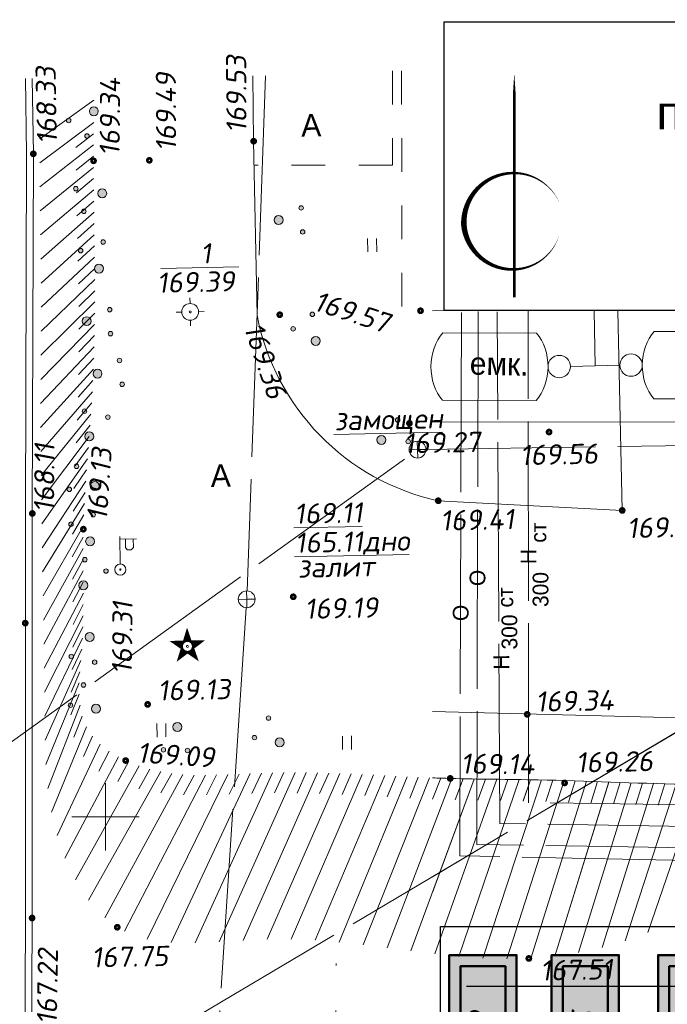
# Model space of a CAD drawing. Header units: millimetres. Extents: x 528565 to 529698, y -48331 to -46821.
# Tile 32 of 53: x 528929 to 528957, y -47315 to -47271. Entities that reach past the tile are written whole.
import ezdxf
from ezdxf.enums import TextEntityAlignment as Align

# ---------------------------------------------------------------- set-up
doc = ezdxf.new("R2010")
doc.units = ezdxf.units.MM
for name, pattern in [('LU024', [3, 1.5, -1.5]), ('LU1962', [2.1, 0.1, -2]), ('LU197', [9, 8, -1])]:
    doc.linetypes.add(name, pattern=pattern)
for name, color, linetype, lineweight in [('02 План', 7, 'Continuous', 25), ('KANALIZACIA', 1, 'LU197', 13), ('MATERIALOPROWOD', 7, 'LU197', 13), ('OTMETKI', 7, 'Continuous', 13), ('setka', 5, 'Continuous', 0), ('TEXT', 7, 'Continuous', 13), ('TOPOGRAFIA', 7, 'Continuous', 13), ('WODOPROWOD', 150, 'LU197', 13), ('ZDANIA', 7, 'Continuous', 15), ('ГП ГП', 10, 'ОПС_W2', 30), ('Уличн.ограждение', 172, 'FENCELINE1', 50)]:
    doc.layers.add(name, color=color, linetype=linetype, lineweight=lineweight)
doc.layers.add('03_Здания и строения', color=7, linetype='Continuous')
doc.layers.add('A_SEVER', color=7, linetype='Continuous')
doc.styles.add('GOST 2.304', font='CS_Gost2304.shx', dxfattribs={"oblique": 15})
doc.styles.add('SIMPLEX', font='arial.ttf')
doc.styles.add('SIMPLEX_K', font='txt')
doc.styles.get("Standard").update_dxf_attribs({"font": 'arial.ttf'})
doc.styles.add('Standard_k', font='simplex.shx', dxfattribs={"oblique": 10})
doc.styles.add('ОПС', font='arial.ttf')
doc.linetypes.add('FENCELINE1', pattern='A,6.35,-2.54,[133,ltypeshp.shx,S=2.54,R=0,X=-2.54,Y=0],-2.54,25.4', length=36.83)
doc.linetypes.add('g5_474_2b', pattern='A,1,-0.25,[33,GUGK_2005.shx,S=1,R=0,X=0,Y=0],-0.25,1', length=2.5)
doc.linetypes.add('LUTT008aa', pattern='A,2,[133,ltypeshp.shx,S=0.5,R=0,X=-1,Y=0],0,[130,ltypeshp.shx,S=0.5,R=0,X=-0.5,Y=0.5],-0.001,["*",Standard,S=1,R=0,X=-0.831,Y=-0.5],2', length=4.001)
doc.linetypes.add('LUTT472_500', pattern='A,4,[130,ltypeshp.shx,S=0.5,R=0,X=0,Y=0.5],4,0', length=8)
doc.linetypes.add('MyLine', pattern='A,5,-1,["ЭлС",Standard,S=1,R=0,X=0,Y=-0.5],-4', length=10)
doc.linetypes.add('ОПС_W2', pattern='A,10,-0.5,["W2",ОПС,S=1,R=0,X=0,Y=-0.5],-2.5', length=13)

# ---------------------------------------------------------------- blocks, each defined once
blk = doc.blocks.new('Pk_blok')
at = {"color": 0, "linetype": 'Continuous', "lineweight": 13, "const_width": 0.25}
blk.add_lwpolyline([(-0.175, 0, 1), (0.175, 0, 1)], format="xyb", close=True, dxfattribs=at)
blk = doc.blocks.new('U095')
at = {"layer": 'TOPOGRAFIA'}
blk.add_lwpolyline([(1, -2.25), (9, -2.25, 0.444444), (9, 2.25), (1, 2.25, 0.444444)], format="xyb", close=True, dxfattribs=at)
blk = doc.blocks.new('GC_SEVER1')
at = {"layer": 'ГП ГП', "color": 0, "linetype": 'ByBlock', "lineweight": 0}
for points in [[(0, 0, 0.5, 0.5, 0), (0, 25, 2, 0, 0), (0, 40, 0, 0, 0)], [(7, 22, 0, 0, 0), (8, 17, 0, 1, 0.8179), (-9, 13, 1, 0, 0.8179), (8, 11, 0, 0, 0)]]:
    blk.add_lwpolyline(points, format="xyseb", dxfattribs=at)
blk = doc.blocks.new('A$C7B8D562C')
at = {"layer": 'KANALIZACIA'}
blk.add_line((51.273, 64.769), (7.723, 64.103), dxfattribs=at)
at = {"layer": 'MATERIALOPROWOD'}
for p, q in [((12.3, 48.356), (12.286, 70.297)), ((75.262, 47.562), (12.3, 48.356)), ((75.149, 46.379), (11.014, 47.434))]:
    blk.add_line(p, q, dxfattribs=at)
at = {"layer": 'MATERIALOPROWOD', "flags": 128}
for points in [[(75.058, 45.427), (9.997, 46.499), (10.047, 70.253)], [(11.014, 47.434), (10.903, 70.232)], [(9.308, 70.204), (9.234, 45.989), (74.982, 44.629)]]:
    blk.add_lwpolyline(points, dxfattribs=at)
at = {"layer": 'TOPOGRAFIA'}
for p, q in [((15.27, 67.831), (15.219, 70.28)), ((16.369, 67.853), (14.17, 67.808)), ((8.881, 49.434), (8.017, 47.178)), ((9.881, 49.412), (8.017, 44.359)), ((8.382, 49.45), (8.018, 48.519)), ((10.881, 49.399), (8.118, 41.615)), ((9.381, 49.422), (9.029, 48.486)), ((11.881, 49.387), (9.185, 41.503)), ((10.381, 49.405), (10.041, 48.464)), ((12.881, 49.37), (10.255, 41.423)), ((11.381, 49.393), (11.052, 48.449)), ((13.88, 49.345), (11.327, 41.391)), ((12.381, 49.38), (12.062, 48.432)), ((14.88, 49.314), (12.399, 41.417)), ((13.381, 49.359), (13.071, 48.408)), ((15.879, 49.279), (13.468, 41.511)), ((14.38, 49.33), (14.078, 48.377)), ((16.879, 49.243), (14.528, 41.673)), ((15.38, 49.296), (15.082, 48.342)), ((17.878, 49.211), (15.576, 41.903)), ((16.379, 49.261), (16.083, 48.306)), ((18.878, 49.185), (16.606, 42.201)), ((17.378, 49.227), (17.08, 48.272)), ((19.878, 49.167), (17.614, 42.568)), ((18.378, 49.197), (18.073, 48.245))]:
    blk.add_line(p, q, dxfattribs=at)
for points in [[(8.017, 61.874, 0.006254), (8.273, 61.815), (16.476, 61.384), (16.276, 70.281)], [(47.888, 57.399), (35.924, 57.423, 0.262663), (29.459, 51.873), (8.017, 52.417)]]:
    blk.add_lwpolyline(points, format="xyb", dxfattribs=at)
at = {"layer": 'TOPOGRAFIA', "linetype": 'LUTT008aa', "lineweight": 20}
blk.add_lwpolyline([(8.017, 65.326), (22.92, 65.333)], dxfattribs=at)
at = {"layer": 'TOPOGRAFIA'}
for centre in [(13.67, 67.798), (16.869, 67.863)]:
    blk.add_circle(centre, 0.5, dxfattribs=at)
blk.add_open_spline([(44.602, 44.612), (43.64, 45.273), (40.433, 47.477), (34.936, 47.824), (29.775, 48.257), (24.993, 49.191), (19.368, 49.097), (13.582, 49.4), (9.844, 49.398), (8.28, 49.454), (8.017, 49.464)], degree=3, knots=[0, 0, 0, 0, 3.466281, 11.562768, 15.805545, 19.114148, 26.122523, 32.599197, 36.519183, 37.311915, 37.311915, 37.311915, 37.311915], dxfattribs=at)
at = {"layer": 'WODOPROWOD'}
blk.add_line((26.847, 56.214), (8.017, 45.057), dxfattribs=at)
at = {"layer": 'ZDANIA'}
blk.add_lwpolyline([(8.017, 70.277), (49.737, 70.298), (49.945, 166.427)], dxfattribs=at)
at = {"layer": 'A_SEVER', "linetype": 'ByBlock', "lineweight": 0, "xscale": 0.2499999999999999, "yscale": 0.2499999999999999, "zscale": 0.2499999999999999, "rotation": 0.0002104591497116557}
blk.add_blockref('GC_SEVER1', (11.663, 70.88), dxfattribs=at)
at = {"layer": 'OTMETKI', "linetype": 'Continuous', "xscale": 0.50000486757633, "yscale": 0.50000486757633, "zscale": 0.50000486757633, "rotation": 1.173488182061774}
for p in [(13.213, 64.879), (8.273, 61.815), (16.476, 61.384), (12.239, 52.293), (8.806, 49.437), (13.906, 49.239), (12.312, 41.413)]:
    blk.add_blockref('Pk_blok', p, dxfattribs=at)
at = {"layer": 'TOPOGRAFIA', "xscale": 0.5223094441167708, "yscale": 0.6666731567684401, "zscale": 1.00000973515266, "rotation": 359.8734507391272}
for p in [(17.369, 67.867), (7.947, 67.799)]:
    blk.add_blockref('U095', p, dxfattribs=at)
at = {"layer": 'MATERIALOPROWOD', "linetype": 'Continuous', "lineweight": 13, "style": 'SIMPLEX_K'}
for s, rotation, p in [('ст', 90.0373, (13.089, 59.945)), ('300', 90.0373, (13.184, 57.079)), ('ст', 90.2803, (11.614, 57.059)), ('300', 90.2803, (11.8, 55.187))]:
    blk.add_text(s, height=0.7, rotation=rotation, dxfattribs=at).set_placement(p)
for s, rotation, p in [('Н', 90.0373, (12.293, 59.326)), ('О', 89.879, (10.022, 58.376)), ('О', 89.8238, (9.273, 56.816)), ('Н', 90.2803, (11.086, 54.625))]:
    blk.add_text(s, height=0.7, rotation=rotation, dxfattribs=at).set_placement(p, align=Align.MIDDLE)
at = {"layer": 'OTMETKI', "style": 'Standard_k', "oblique": 10}
for s, rotation, p in [('169.56', 1.1735, (11.908, 64.299)), ('169.41', 1.1735, (8.358, 61.385)), ('169.46', 1.1735, (16.681, 61.047)), ('169.34', 1.1735, (12.604, 53.309)), ('169.14', 359.3273, (9.278, 50.552)), ('169.26', 1.1735, (14.402, 50.597)), ('167.51', 1.1735, (12.814, 41.323))]:
    blk.add_text(s, height=0.9, rotation=rotation, dxfattribs=at).set_placement(p, align=Align.TOP_LEFT)
at = {"layer": 'TEXT', "style": 'SIMPLEX_K'}
blk.add_text('емк.', height=1, rotation=358.8688, dxfattribs=at).set_placement((9.672, 67.441))
at = {"layer": 'ZDANIA', "lineweight": 13, "style": 'SIMPLEX'}
blk.add_text('производственный', height=1.50001, rotation=0.0297, dxfattribs=at).set_placement((27.194, 79.122), align=Align.MIDDLE_CENTER)
blk = doc.blocks.new('A$C75192E4A')
at = {"lineweight": 50, "ltscale": 500}
h = blk.add_hatch(color=5, dxfattribs=at)
h.dxf.hatch_style = 1
h.paths.add_polyline_path([(0.5, 0.5), (5.5, 0.5), (5.5, 2.5), (0.5, 2.5)])
at = {"layer": '03_Здания и строения'}
h = blk.add_hatch(color=9, dxfattribs=at)
h.dxf.hatch_style = 1
h.paths.add_polyline_path([(0, 0), (6, 0), (6, 3), (0, 3)])
h.paths.add_polyline_path([(0.5, 2.5), (5.5, 2.5), (5.5, 0.5), (0.5, 0.5)], flags=16)
at = {"color": 0, "lineweight": 50, "ltscale": 500, "elevation": 0.001}
blk.add_lwpolyline([(0, 0), (6, 0), (6, 3), (0, 3), (0, 0)], dxfattribs=at)
blk.add_lwpolyline([(0.5, 0.5), (5.5, 0.5), (5.5, 2.5), (0.5, 2.5)], close=True, dxfattribs=at)
at = {"color": 0, "lineweight": 30, "style": 'GOST 2.304', "oblique": 15}
blk.add_attdef('ОБОЗНАЧЕНИЕ', text='', height=1.25, dxfattribs=at).set_placement((3, 0.861, 0.001), align=Align.CENTER)
blk = doc.blocks.new('TSO_blok')
at = {"color": 0, "linetype": 'Continuous', "lineweight": 15}
for p, q in [((0, 0.75), (0, 1.25)), ((-0.75, 0), (-1.25, 0)), ((0, -0.75), (0, -1.25)), ((0.75, 0), (1.25, 0))]:
    blk.add_line(p, q, dxfattribs=at)
at = {"color": 0, "linetype": 'Continuous', "lineweight": 15, "const_width": 0.075}
blk.add_lwpolyline([(-0.0875, 0, 1), (0.0875, 0, 1)], format="xyb", close=True, dxfattribs=at)
at = {"color": 0, "linetype": 'Continuous', "lineweight": 15}
blk.add_circle((0, 0), 0.75, dxfattribs=at)
blk = doc.blocks.new('KK_blok')
at = {"color": 0, "linetype": 'Continuous', "lineweight": 13}
for q in [(-0.75, 0), (0, 0.75), (0, -0.75), (0.75, 0)]:
    blk.add_line((0, 0), q, dxfattribs=at)
blk.add_circle((0, 0), 0.75, dxfattribs=at)
blk = doc.blocks.new('BSTB_blok')
at = {"color": 0, "linetype": 'Continuous', "lineweight": 13, "const_width": 0.095}
blk.add_lwpolyline([(-0.0525, 0, 1), (0.0525, 0, 1)], format="xyb", close=True, dxfattribs=at)
at = {"color": 0, "linetype": 'Continuous', "lineweight": 13}
blk.add_circle((0, 0), 0.5, dxfattribs=at)
blk = doc.blocks.new('U1101')
for p, q in [((0, 0.45), (0, 2.95)), ((0, 2.7), (1.5, 2.7)), ((0.5, 2.7), (0.5, 1.95)), ((1.2, 1.95), (1.2, 2.7)), ((0.5, 1.95), (0.65, 1.75)), ((1, 1.75), (1.2, 1.95)), ((0.65, 1.75), (1, 1.75))]:
    blk.add_line(p, q)
blk = doc.blocks.new('U401t')
at = {"layer": 'TOPOGRAFIA'}
for p, q in [((-0.4, 0), (-0.4, 1.2)), ((0.4, 0), (0.4, 1.2))]:
    blk.add_line(p, q, dxfattribs=at)
blk = doc.blocks.new('U400')
h = blk.add_hatch(color=256)
h.paths.add_polyline_path([(-0.4, 0, 1), (0.4, 0, 1)])
h.paths.add_polyline_path([(-2.076, 1.31, 1), (-1.676, 1.31, 1)])
h.paths.add_polyline_path([(-0.224, 2.39, 1), (0.176, 2.39, 1)])
for centre, radius in [((-0.024, 2.39), 0.2), ((-1.876, 1.31), 0.2), ((0, 0), 0.4)]:
    blk.add_circle(centre, radius)
blk = doc.blocks.new('GPS_blok')
at = {"color": 0, "linetype": 'Continuous', "lineweight": 15, "flags": 128}
for points in [[(0, 0.519, 0.75, 0, 0), (0, 1.68, 0, 0, 0)], [(-0.494, 0.16, 0.75, 0, 0), (-1.598, 0.519, 0, 0, 0)], [(0.494, 0.16, 0.75, 0, 0), (1.598, 0.519, 0, 0, 0)], [(-0.305, -0.42, 0.75, 0, 0), (-0.987, -1.359, 0, 0, 0)], [(0.305, -0.42, 0.75, 0, 0), (0.987, -1.359, 0, 0, 0)]]:
    blk.add_lwpolyline(points, format="xyseb", dxfattribs=at)
for points, const_width in [([(-0.525, 0, 1), (0.525, 0, 1)], 0.25), ([(-0.087, 0, 1), (0.087, 0, 1)], 0.075)]:
    blk.add_lwpolyline(points, format="xyb", close=True, dxfattribs=dict(at, const_width=const_width))
blk = doc.blocks.new('Setka_blok')
at = {"color": 0, "linetype": 'Continuous', "lineweight": 0}
for p, q in [((0, -3), (0, 3)), ((-3, 0), (3, 0))]:
    blk.add_line(p, q, dxfattribs=at)

msp = doc.modelspace()

# ---------------------------------------------------------------- linework, layer by layer
at = {"color": 1}
msp.add_lwpolyline([(528993.488, -47283.82), (528947.498, -47283.82), (528947.498, -47270.961), (528993.488, -47270.961)], close=True, dxfattribs=at)
at = {"color": 30, "linetype": 'MyLine', "lineweight": 30, "ltscale": 0.7, "true_color": 0xf26722, "elevation": -0.04, "flags": 128}
msp.add_lwpolyline([(528959.583, -47313.958), (528948.499, -47313.958)], dxfattribs=at)
at = {"layer": 'KANALIZACIA'}
for p, q in [((528939.536, -47273.357), (528938.705, -47296.322)), ((528910.003, -47316.142), (528946.003, -47290.243)), ((528938.667, -47297.071), (528935.903, -47339.126))]:
    msp.add_line(p, q, dxfattribs=at)
at = {"layer": 'MATERIALOPROWOD'}
msp.add_line((528951.26, -47305.765), (528951.245, -47283.824), dxfattribs=at)
at = {"layer": 'MATERIALOPROWOD', "flags": 128}
msp.add_lwpolyline([(528949.974, -47306.687), (528949.862, -47283.889)], dxfattribs=at)
at = {"layer": 'TOPOGRAFIA', "linetype": 'LU024'}
msp.add_line((528945.6, -47273.145), (528945.606, -47283.801), dxfattribs=at)
at = {"layer": 'TOPOGRAFIA'}
for p, q in [((528931.88, -47274.444), (528929.468, -47276.164)), ((528931.868, -47275.444), (528929.465, -47277.237)), ((528931.864, -47275.944), (528931.069, -47276.551)), ((528931.862, -47276.444), (528929.471, -47278.309)), ((528931.861, -47276.944), (528931.079, -47277.568)), ((528931.862, -47277.444), (528929.483, -47279.382)), ((528931.866, -47277.944), (528931.096, -47278.583)), ((528931.87, -47278.444), (528929.498, -47280.455)), ((528931.876, -47278.944), (528931.119, -47279.597)), ((528931.882, -47279.444), (528929.511, -47281.528)), ((528931.889, -47279.944), (528931.143, -47280.61)), ((528931.896, -47280.444), (528929.52, -47282.601)), ((528931.902, -47280.944), (528931.167, -47281.621)), ((528931.908, -47281.444), (528929.522, -47283.674)), ((528931.912, -47281.944), (528931.186, -47282.632)), ((528931.915, -47282.444), (528929.519, -47284.746)), ((528931.916, -47282.944), (528931.2, -47283.642)), ((528931.916, -47283.444), (528929.513, -47285.819)), ((528931.913, -47283.944), (528931.207, -47284.653)), ((528954.229, -47286.29), (528954.179, -47283.84)), ((528931.907, -47284.444), (528929.507, -47286.892)), ((528931.899, -47284.944), (528931.205, -47285.664)), ((528931.888, -47285.444), (528929.502, -47287.965)), ((528931.873, -47285.944), (528931.194, -47286.677)), ((528931.855, -47286.443), (528929.501, -47289.038)), ((528955.329, -47286.267), (528953.129, -47286.312)), ((528931.834, -47286.943), (528931.171, -47287.692)), ((528931.808, -47287.442), (528929.507, -47290.111)), ((528931.778, -47287.941), (528931.136, -47288.708)), ((528931.744, -47288.44), (528929.518, -47291.184)), ((528931.707, -47288.939), (528931.09, -47289.726)), ((528931.668, -47289.437), (528929.533, -47292.256)), ((528931.629, -47289.936), (528931.039, -47290.743)), ((528931.59, -47290.434), (528929.551, -47293.329)), ((528931.551, -47290.933), (528930.989, -47291.76)), ((528931.515, -47291.431), (528929.57, -47294.402)), ((528931.482, -47291.93), (528930.947, -47292.775)), ((528931.453, -47292.429), (528929.589, -47295.474)), ((528931.429, -47292.929), (528930.918, -47293.788)), ((528931.411, -47293.428), (528929.608, -47296.547)), ((528931.401, -47293.928), (528930.908, -47294.798)), ((528931.397, -47294.428), (528929.625, -47297.62)), ((528931.398, -47294.928), (528930.918, -47295.806)), ((528931.401, -47295.428), (528929.641, -47298.693)), ((528931.404, -47295.928), (528930.935, -47296.811)), ((528931.406, -47296.428), (528929.656, -47299.765)), ((528931.405, -47296.928), (528930.947, -47297.817)), ((528931.399, -47297.428), (528929.67, -47300.838)), ((528931.386, -47297.928), (528930.943, -47298.824)), ((528931.365, -47298.428), (528929.684, -47301.911)), ((528931.335, -47298.927), (528930.913, -47299.833)), ((528931.295, -47299.425), (528929.7, -47302.984)), ((528931.255, -47299.924), (528930.861, -47300.843)), ((528931.226, -47300.423), (528929.739, -47304.056)), ((528931.223, -47300.923), (528930.853, -47301.852)), ((528931.26, -47301.421), (528929.826, -47305.125)), ((528931.359, -47301.911), (528930.989, -47302.84)), ((528931.54, -47302.376), (528929.986, -47306.186)), ((528931.813, -47302.794), (528931.41, -47303.709)), ((528932.158, -47303.154), (528930.236, -47307.229)), ((528932.977, -47303.724), (528930.588, -47308.241)), ((528932.552, -47303.462), (528932.104, -47304.357)), ((528933.891, -47304.127), (528931.049, -47309.21)), ((528933.426, -47303.945), (528932.948, -47304.824)), ((528934.858, -47304.38), (528931.632, -47310.11)), ((528935.85, -47304.504), (528932.358, -47310.897)), ((528936.849, -47304.536), (528933.245, -47311.495)), ((528934.37, -47304.271), (528933.88, -47305.144)), ((528937.848, -47304.511), (528934.256, -47311.845)), ((528935.352, -47304.456), (528934.867, -47305.331)), ((528938.847, -47304.464), (528935.318, -47311.994)), ((528936.349, -47304.53), (528935.879, -47305.412)), ((528939.847, -47304.427), (528936.39, -47312.015)), ((528937.349, -47304.528), (528936.899, -47305.421)), ((528940.847, -47304.417), (528937.462, -47311.969)), ((528938.348, -47304.488), (528937.916, -47305.39)), ((528941.846, -47304.43), (528938.532, -47311.9)), ((528939.347, -47304.442), (528938.927, -47305.35)), ((528942.846, -47304.461), (528939.604, -47311.849)), ((528940.347, -47304.419), (528939.935, -47305.33)), ((528943.845, -47304.504), (528940.677, -47311.848)), ((528941.347, -47304.421), (528940.939, -47305.334)), ((528944.844, -47304.554), (528941.749, -47311.896)), ((528942.346, -47304.444), (528941.943, -47305.359)), ((528945.843, -47304.605), (528942.818, -47311.983)), ((528943.346, -47304.481), (528942.947, -47305.398)), ((528946.842, -47304.651), (528943.884, -47312.099)), ((528944.344, -47304.528), (528943.952, -47305.448)), ((528947.841, -47304.686), (528944.949, -47312.233)), ((528945.343, -47304.579), (528944.959, -47305.503)), ((528946.342, -47304.628), (528945.968, -47305.556)), ((528947.341, -47304.67), (528946.978, -47305.602)), ((528948.841, -47304.708), (528946.013, -47312.373)), ((528949.841, -47304.722), (528947.077, -47312.505)), ((528948.341, -47304.699), (528947.989, -47305.635)), ((528950.841, -47304.734), (528948.144, -47312.618)), ((528949.341, -47304.716), (528949, -47305.656)), ((528951.84, -47304.75), (528949.214, -47312.697)), ((528950.341, -47304.728), (528950.011, -47305.672)), ((528952.84, -47304.775), (528950.286, -47312.73)), ((528951.34, -47304.741), (528951.022, -47305.689)), ((528953.84, -47304.807), (528951.359, -47312.703)), ((528952.34, -47304.762), (528952.031, -47305.712)), ((528954.839, -47304.842), (528952.427, -47312.609)), ((528953.34, -47304.79), (528953.037, -47305.743)), ((528955.838, -47304.877), (528953.488, -47312.447)), ((528954.339, -47304.824), (528954.041, -47305.779)), ((528956.838, -47304.909), (528954.536, -47312.218)), ((528955.339, -47304.86), (528955.042, -47305.815)), ((528957.838, -47304.936), (528955.566, -47311.92)), ((528956.338, -47304.894), (528956.04, -47305.848)), ((528958.837, -47304.953), (528956.574, -47311.553)), ((528957.338, -47304.924), (528957.033, -47305.876))]:
    msp.add_line(p, q, dxfattribs=at)
at = {"layer": 'TOPOGRAFIA', "ltscale": 0.6, "flags": 128}
msp.add_lwpolyline([(528928.695, -47336.396), (528928.749, -47326.782), (528928.821, -47310.904), (528928.831, -47292.869), (528928.877, -47276.838), (528928.826, -47273.479)], dxfattribs=at)
at = {"layer": 'TOPOGRAFIA', "linetype": 'LUTT472_500', "ltscale": 0.6, "flags": 128}
msp.add_lwpolyline([(528928.995, -47336.398), (528929.049, -47326.783), (528929.121, -47310.905), (528929.131, -47292.87), (528929.177, -47276.838), (528929.126, -47273.475)], dxfattribs=at)
at = {"layer": 'TOPOGRAFIA'}
msp.add_lwpolyline([(528939.15, -47284.033), (528939, -47276.275), (528938.969, -47273.363)], dxfattribs=at)
at = {"layer": 'TOPOGRAFIA', "linetype": 'LU024'}
msp.add_lwpolyline([(528945.193, -47273.145), (528945.195, -47277.345), (528939.055, -47277.348)], dxfattribs=at)
at = {"layer": 'TOPOGRAFIA'}
msp.add_lwpolyline([(528939.15, -47284.033), (528939.15, -47284.033), (528939.15, -47284.033), (528939.15, -47284.033, 0.300145), (528947.232, -47292.305), (528955.436, -47292.736), (528955.236, -47283.84)], format="xyb", dxfattribs=at)
at = {"layer": 'TOPOGRAFIA', "linetype": 'LU1962', "lineweight": 20}
msp.add_lwpolyline([(528942.674, -47312.929), (528942.638, -47323.618), (528942.178, -47341.829)], dxfattribs=at)
at = {"layer": 'TOPOGRAFIA'}
for centre in [(528955.829, -47286.257), (528952.629, -47286.323)]:
    msp.add_circle(centre, 0.5, dxfattribs=at)
at = {"layer": 'WODOPROWOD'}
msp.add_line((528965.807, -47297.907), (528901.16, -47336.208), dxfattribs=at)
at = {"layer": 'Уличн.ограждение', "color": 172, "linetype": 'g5_474_2b', "lineweight": 30, "true_color": 0x0000c2}
msp.add_lwpolyline([(528959.06, -47320.472), (528947.334, -47320.472), (528947.334, -47311.278), (528959.06, -47311.278)], dxfattribs=at)

# ---------------------------------------------------------------- block references
at = {"layer": '02 План'}
msp.add_blockref('A$C7B8D562C', (528938.96, -47354.12), dxfattribs=at)
at = {"layer": '03_Здания и строения', "color": 0, "extrusion": (0.000109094, 0.000166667, 1)}
ref = msp.add_blockref('A$C75192E4A', (528950.721, -47318.564, 49.819), dxfattribs=dict(at, rotation=90.00004213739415))
ref.add_attrib('ОБОЗНАЧЕНИЕ', 'В', dxfattribs={"layer": '0', "color": 0, "lineweight": 30, "extrusion": (0.000109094, 0.000166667, 1), "height": 1.25, "rotation": 90, "style": 'GOST 2.304', "oblique": 15}).set_placement((528949.86, -47315.564, 49.82), align=Align.CENTER)
at = {"layer": '03_Здания и строения', "color": 0, "rotation": 89.99999999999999}
for p, values in [((528955.289, -47318.555, 0.001), {'ОБОЗНАЧЕНИЕ': 'Б'}), ((528960.032, -47318.555, -0.001), {'ОБОЗНАЧЕНИЕ': 'А'})]:
    msp.add_blockref('A$C75192E4A', p, dxfattribs=at).add_auto_attribs(values)
at = {"layer": 'A_SEVER', "linetype": 'ByBlock', "lineweight": 0, "xscale": 0.2499999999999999, "yscale": 0.2499999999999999, "zscale": 0.2499999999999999, "rotation": 0.0002104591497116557}
msp.add_blockref('GC_SEVER1', (528950.623, -47283.241), dxfattribs=at)
at = {"layer": 'OTMETKI', "linetype": 'Continuous'}
for p, xscale, yscale, zscale, rotation in [((528939, -47276.275), 0.50000486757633, 0.50000486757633, 0.50000486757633, 1.173488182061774), ((528929.177, -47276.839), 0.50000486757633, 0.50000486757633, 0.50000486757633, 1.173488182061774), ((528931.861, -47277.15), 0.50000486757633, 0.50000486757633, 0.50000486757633, 1.173488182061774), ((528934.349, -47277.129), 0.50000486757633, 0.50000486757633, 0.50000486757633, 1.173488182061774), ((528940.166, -47284.012), 0.50000486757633, 0.50000486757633, 0.50000486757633, 1.173488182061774), ((528946.442, -47283.835), 0.50000486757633, 0.50000486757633, 0.50000486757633, 1.173488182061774), ((528945.949, -47288.854), 0.5000048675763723, 0.5000048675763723, 0.5000048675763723, 250.9950757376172), ((528952.173, -47289.241), 0.50000486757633, 0.50000486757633, 0.50000486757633, 1.173488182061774), ((528947.232, -47292.305), 0.50000486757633, 0.50000486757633, 0.50000486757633, 1.173488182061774), ((528929.131, -47292.87), 0.50000486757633, 0.50000486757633, 0.50000486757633, 1.173488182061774), ((528955.436, -47292.736), 0.50000486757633, 0.50000486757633, 0.50000486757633, 1.173488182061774), ((528931.408, -47293.572), 0.50000486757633, 0.50000486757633, 0.50000486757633, 1.173488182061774), ((528940.766, -47296.585), 0.50000486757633, 0.50000486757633, 0.50000486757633, 1.173488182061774), ((528928.815, -47297.76), 0.50000486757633, 0.50000486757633, 0.50000486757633, 1.173488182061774), ((528934.274, -47301.381), 0.50000486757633, 0.50000486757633, 0.50000486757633, 1.173488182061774), ((528951.199, -47301.827), 0.50000486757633, 0.50000486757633, 0.50000486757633, 1.173488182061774), ((528933.293, -47303.885), 0.50000486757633, 0.50000486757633, 0.50000486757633, 1.173488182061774), ((528947.766, -47304.684), 0.50000486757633, 0.50000486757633, 0.50000486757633, 1.173488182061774), ((528952.866, -47304.882), 0.50000486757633, 0.50000486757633, 0.50000486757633, 1.173488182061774), ((528929.121, -47310.905), 0.50000486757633, 0.50000486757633, 0.50000486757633, 1.173488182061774), ((528932.919, -47311.315), 0.50000486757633, 0.50000486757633, 0.50000486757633, 1.173488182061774), ((528951.272, -47312.708), 0.50000486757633, 0.50000486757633, 0.50000486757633, 1.173488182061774)]:
    msp.add_blockref('Pk_blok', p, dxfattribs=dict(at, xscale=xscale, yscale=yscale, zscale=zscale, rotation=rotation))
at = {"layer": 'setka', "lineweight": -2, "xscale": 0.5, "yscale": 0.5, "zscale": 0.5}
msp.add_blockref('Setka_blok', (528932.393, -47306.393), dxfattribs=at)
at = {"layer": 'TOPOGRAFIA'}
for name, p, xscale, yscale, zscale, rotation in [('U400', (528931.874, -47274.944), 0.50000486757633, 0.50000486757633, 0.50000486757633, 109.3307771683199), ('U400', (528932.247, -47278.602), 0.50000486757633, 0.50000486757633, 0.50000486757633, 79.36004202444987), ('U400', (528940.111, -47279.794), 0.50000486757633, 0.50000486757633, 0.50000486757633, 243.2977960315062), ('U400', (528932.103, -47281.953), 0.5000048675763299, 0.5000048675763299, 0.5000048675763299, 350.5605239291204), ('U401t', (528944.289, -47281.211), 0.50000486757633, 0.50000486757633, 0.50000486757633, 1.173488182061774), ('U400', (528931.56, -47284.298), 0.5000048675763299, 0.5000048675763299, 0.5000048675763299, 241.4748993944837), ('U400', (528941.77, -47285.177), 0.50000486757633, 0.50000486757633, 0.50000486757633, 6.86132190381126), ('U095', (528946.906, -47286.321), 0.5223094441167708, 0.6666731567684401, 1.00000973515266, 359.8734507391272), ('U400', (528932.038, -47286.641), 0.50000486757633, 0.50000486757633, 0.50000486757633, 246.1112524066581), ('U400', (528931.668, -47289.437), 0.50000486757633, 0.50000486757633, 0.50000486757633, 315.5215188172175), ('U400', (528944.699, -47289.59), 0.50000486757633, 0.50000486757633, 0.50000486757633, 265.8164982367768), ('U400', (528931.915, -47291.645), 0.50000486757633, 0.50000486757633, 0.50000486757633, 42.32502413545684), ('U400', (528931.709, -47294.115), 0.50000486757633, 0.50000486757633, 0.50000486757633, 353.0718271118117), ('U1101', (528933.057, -47295.37), 0.50000486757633, 0.50000486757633, 0.50000486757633, 1.173488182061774), ('U400', (528931.405, -47296.075), 0.5000048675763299, 0.5000048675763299, 0.5000048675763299, 301.5965579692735), ('U400', (528931.692, -47298.38), 0.50000486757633, 0.50000486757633, 0.50000486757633, 136.018820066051), ('U400', (528931.968, -47301.577), 0.50000486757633, 0.50000486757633, 0.50000486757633, 27.05506002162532), ('U400', (528940.16, -47303.079), 0.50000486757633, 0.50000486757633, 0.50000486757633, 24.00940866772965), ('U401t', (528934.891, -47302.834), 0.50000486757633, 0.50000486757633, 0.50000486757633, 1.173488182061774), ('U400', (528935.603, -47302.387), 0.50000486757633, 0.50000486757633, 0.50000486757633, 147.8372884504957), ('U401t', (528943.17, -47303.394), 0.50000486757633, 0.50000486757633, 0.50000486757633, 1.173488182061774)]:
    msp.add_blockref(name, p, dxfattribs=dict(at, xscale=xscale, yscale=yscale, zscale=zscale, rotation=rotation))
at = {"layer": 'TOPOGRAFIA', "linetype": 'Continuous', "xscale": 0.50000486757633, "yscale": 0.50000486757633, "zscale": 0.50000486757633, "rotation": 1.173488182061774}
for name, p in [('TSO_blok', (528936.172, -47283.886)), ('KK_blok', (528946.307, -47290.024)), ('KK_blok', (528938.691, -47296.697)), ('GPS_blok', (528936.047, -47298.796))]:
    msp.add_blockref(name, p, dxfattribs=at)
at = {"layer": 'TOPOGRAFIA', "linetype": 'Continuous', "lineweight": 13, "xscale": 0.50000486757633, "yscale": 0.50000486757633, "zscale": 0.50000486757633, "rotation": 1.173488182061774}
msp.add_blockref('BSTB_blok', (528933.057, -47295.37), dxfattribs=at)

# ---------------------------------------------------------------- texts
at = {"layer": 'KANALIZACIA', "linetype": 'Continuous', "lineweight": 13, "style": 'Standard_k', "oblique": 10}
for s, height, p in [('%%u165.11дно', 0.90001, (528940.846, -47294.63)), ('залит', 0.9, (528940.974, -47295.738))]:
    msp.add_text(s, height=height, rotation=1.1735, dxfattribs=at).set_placement(p)
at = {"layer": 'MATERIALOPROWOD', "linetype": 'Continuous', "lineweight": 13, "style": 'SIMPLEX_K'}
for s, rotation, p in [('ст', 90.0373, (528952.048, -47294.175)), ('300', 90.0373, (528952.143, -47297.042)), ('ст', 90.2803, (528950.573, -47297.061)), ('300', 90.2803, (528950.76, -47298.934))]:
    msp.add_text(s, height=0.7, rotation=rotation, dxfattribs=at).set_placement(p)
for s, rotation, p in [('Н', 90.0373, (528951.252, -47294.794)), ('О', 89.879, (528948.981, -47295.745)), ('О', 89.8238, (528948.233, -47297.304)), ('Н', 90.2803, (528950.046, -47299.495))]:
    msp.add_text(s, height=0.7, rotation=rotation, dxfattribs=at).set_placement(p, align=Align.MIDDLE)
at = {"layer": 'OTMETKI', "style": 'Standard_k', "oblique": 10}
for s, rotation, p in [('169.53', 90.2336, (528937.784, -47275.909)), ('168.33', 91.1701, (528929.341, -47276.413)), ('169.49', 90.2536, (528934.649, -47276.725)), ('169.34', 89.5884, (528932.129, -47276.93)), ('1', 1.1735, (528936.623, -47280.831)), ('%%o169.39', 1.1735, (528934.681, -47282.137)), ('169.57', 342.2241, (528941.882, -47282.938)), ('169.36', 288.6851, (528939.4, -47284.286)), ('%%uзамощен', 1.1735, (528942.589, -47288.269)), ('168.11', 89.551, (528929.202, -47292.815)), ('169.27', 1.1735, (528945.692, -47289.295)), ('169.13', 86.0009, (528931.56, -47293.151)), ('169.56', 1.1735, (528950.868, -47289.822)), ('%%u169.11', 1.1735, (528940.801, -47292.435)), ('169.41', 1.1735, (528947.318, -47292.736)), ('169.46', 1.1735, (528955.64, -47293.074)), ('169.31', 89.3751, (528932.673, -47300.03)), ('169.19', 1.1735, (528941.268, -47296.674)), ('169.13', 1.1735, (528934.714, -47300.313)), ('169.34', 1.1735, (528951.564, -47300.812)), ('169.09', 356.2007, (528933.848, -47303.075)), ('169.14', 359.3273, (528948.238, -47303.568)), ('169.26', 1.1735, (528953.362, -47303.524)), ('167.22', 89.2305, (528929.33, -47315.635)), ('167.75', 1.1735, (528931.762, -47312.212)), ('167.51', 1.1735, (528951.774, -47312.798))]:
    msp.add_text(s, height=0.9, rotation=rotation, dxfattribs=at).set_placement(p, align=Align.TOP_LEFT)
at = {"layer": 'TEXT', "style": 'SIMPLEX_K'}
for s, rotation, p in [('А', 1.1735, (528941.13, -47276.07)), ('емк.', 358.8688, (528948.631, -47286.679)), ('А', 1.1735, (528937.095, -47291.69))]:
    msp.add_text(s, height=1, rotation=rotation, dxfattribs=at).set_placement(p)

doc.saveas('drawing.dxf')
